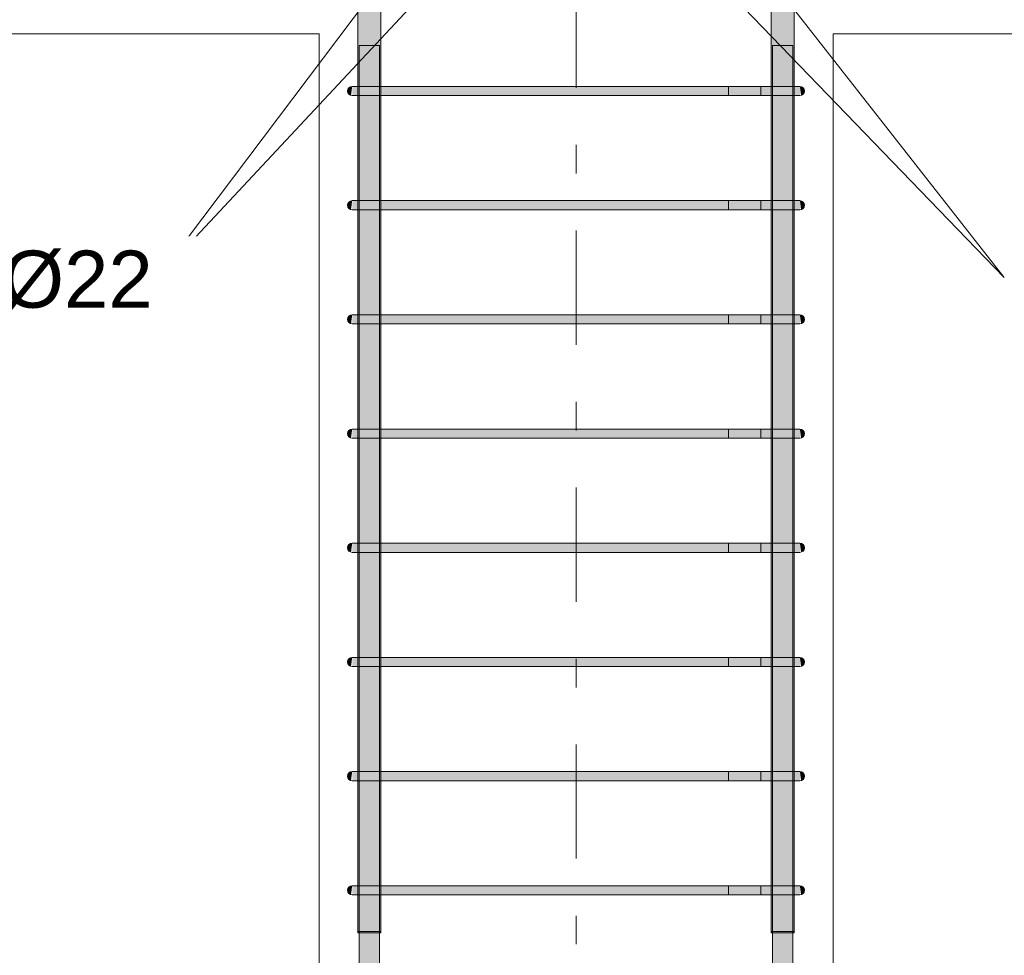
# Model space of a CAD drawing. Header units: millimetres. Extents: x -25607 to 9385, y 1894 to 10168.
# Tile 63 of 181: x -8862 to -8000, y 7863 to 8682. Entities that reach past the tile are written whole.
import ezdxf

# ---------------------------------------------------------------- set-up
doc = ezdxf.new("R2010")
doc.units = ezdxf.units.MM
doc.linetypes.add('Čára osnovy', pattern=[225, 100, -50, 25, -50])
for name, color, linetype, lineweight in [('S-BEAM', 12, 'Continuous', 9), ('S-COLS', 52, 'Continuous', 9), ('S-GRID', 1, 'Continuous', 5), ('S-RBAR', 171, 'Continuous', 5), ('S-RBAR-IDEN', 171, 'Continuous', 5)]:
    doc.layers.add(name, color=color, linetype=linetype, lineweight=lineweight)
doc.styles.add('Arial', font='arial.ttf', dxfattribs={"height": 50})

msp = doc.modelspace()

# ---------------------------------------------------------------- hatches: boundary and pattern name
at = {"layer": 'S-RBAR'}
h = msp.add_hatch(color=7, dxfattribs=at)
h.paths.add_polyline_path([(-8545.95, 7883.8), (-8545.95, 7916), (-8546.95, 7916), (-8546.95, 7883.8)])
h.paths.add_polyline_path([(-8565.95, 7883.8), (-8564.95, 7883.8), (-8565.14, 7916), (-8565.95, 7916), (-8565.95, 7884.87)])
h.paths.add_polyline_path([(-8565.95, 7924), (-8564.95, 7924), (-8565.14, 8016), (-8565.95, 8016), (-8565.95, 7946.05)])
h.paths.add_polyline_path([(-8545.95, 7924), (-8545.95, 8016), (-8546.95, 8016), (-8546.95, 7924)])
h.paths.add_polyline_path([(-8565.95, 8024), (-8564.95, 8024), (-8565.14, 8116), (-8565.95, 8116), (-8565.95, 8068.42)])
h.paths.add_polyline_path([(-8545.95, 8024), (-8545.95, 8116), (-8546.95, 8116), (-8546.95, 8024)])
h.paths.add_polyline_path([(-8565.95, 8124), (-8564.95, 8124), (-8565.14, 8216), (-8565.95, 8216), (-8565.95, 8129.6)])
h.paths.add_polyline_path([(-8546.95, 8124), (-8545.95, 8124), (-8545.95, 8216), (-8546.95, 8216), (-8546.95, 8129.6)])
h.paths.add_polyline_path([(-8565.95, 8224), (-8564.95, 8224), (-8565.14, 8316), (-8565.95, 8316), (-8565.95, 8251.97)])
h.paths.add_polyline_path([(-8545.95, 8224), (-8545.95, 8316), (-8546.95, 8316), (-8546.95, 8224)])
h.paths.add_polyline_path([(-8546.95, 8324), (-8545.95, 8324), (-8545.95, 8416), (-8546.95, 8416), (-8546.95, 8374.34)])
h.paths.add_polyline_path([(-8565.95, 8324), (-8564.95, 8324), (-8565.14, 8416), (-8565.95, 8416), (-8565.95, 8374.34)])
h.paths.add_polyline_path([(-8546.95, 8424), (-8545.95, 8424), (-8545.95, 8516), (-8546.95, 8516), (-8546.95, 8435.52)])
h.paths.add_polyline_path([(-8565.14, 8424), (-8564.95, 8424), (-8565.14, 8516), (-8565.95, 8516), (-8565.95, 8424)])
h.paths.add_polyline_path([(-8565.95, 8524), (-8564.95, 8524), (-8565.14, 8616), (-8565.95, 8616), (-8565.95, 8557.89)])
h.paths.add_polyline_path([(-8546.95, 8524), (-8545.95, 8524), (-8545.95, 8616), (-8546.95, 8616), (-8546.95, 8557.89)])
h.paths.add_polyline_path([(-8565.14, 8624), (-8564.95, 8624), (-8564.95, 8660), (-8546.95, 8660), (-8546.95, 8624), (-8545.95, 8624), (-8545.99, 8695.17), (-8547.28, 8695), (-8548.57, 8695.17), (-8549.78, 8695.67), (-8550.82, 8696.46), (-8551.61, 8697.5), (-8552.11, 8698.71), (-8552.28, 8701.67), (-8552.28, 8707.64), (-8565.95, 8707.64), (-8565.95, 8624)])
h.paths.add_polyline_path([(-8545.95, 8699.17), (-8545.95, 8700), (-8552.28, 8700), (-8547.28, 8699.34)])
h.paths.add_polyline_path([(-8552.28, 8729.64), (-8552.28, 8783.8), (-8565.95, 8783.8), (-8565.95, 8729.64)])
h = msp.add_hatch(color=7, dxfattribs=at)
h.paths.add_polyline_path([(-8204.05, 7883.8), (-8203.05, 7883.8), (-8203.05, 7916), (-8204.05, 7916), (-8204.05, 7884.87)])
h.paths.add_polyline_path([(-8184.05, 7883.8), (-8184.05, 7916), (-8185.05, 7916), (-8185.05, 7883.8), (-8184.72, 7883.8)])
h.paths.add_polyline_path([(-8203.05, 7924), (-8203.05, 8016), (-8204.05, 8016), (-8204.05, 7924)])
h.paths.add_polyline_path([(-8184.05, 7924), (-8184.05, 8016), (-8185.05, 8016), (-8184.86, 7924), (-8184.72, 7924)])
h.paths.add_polyline_path([(-8184.05, 8024), (-8184.05, 8116), (-8185.05, 8116), (-8184.86, 8024), (-8184.72, 8024)])
h.paths.add_polyline_path([(-8204.05, 8024), (-8203.05, 8024), (-8203.05, 8116), (-8204.05, 8116), (-8204.05, 8068.42)])
h.paths.add_polyline_path([(-8203.05, 8124), (-8203.05, 8216), (-8204.05, 8216), (-8204.05, 8124)])
h.paths.add_polyline_path([(-8184.05, 8124), (-8184.05, 8216), (-8185.05, 8216), (-8184.86, 8124), (-8184.72, 8124)])
h.paths.add_polyline_path([(-8203.05, 8224), (-8203.05, 8316), (-8204.05, 8316), (-8204.05, 8224)])
h.paths.add_polyline_path([(-8184.86, 8224), (-8184.05, 8224), (-8184.05, 8316), (-8185.05, 8316), (-8185.05, 8224)])
h.paths.add_polyline_path([(-8184.72, 8324), (-8184.05, 8324), (-8184.05, 8416), (-8185.05, 8416), (-8184.86, 8324)])
h.paths.add_polyline_path([(-8204.05, 8324), (-8203.05, 8324), (-8203.05, 8416), (-8204.05, 8416), (-8204.05, 8374.34)])
h.paths.add_polyline_path([(-8184.05, 8424), (-8184.05, 8516), (-8185.05, 8516), (-8184.86, 8424), (-8184.72, 8424)])
h.paths.add_polyline_path([(-8203.05, 8424), (-8203.05, 8516), (-8204.05, 8516), (-8204.05, 8424)])
h.paths.add_polyline_path([(-8184.05, 8524), (-8184.05, 8616), (-8185.05, 8616), (-8184.86, 8524), (-8184.72, 8524)])
h.paths.add_polyline_path([(-8204.05, 8524), (-8203.05, 8524), (-8203.05, 8616), (-8204.05, 8616), (-8204.05, 8557.89)])
h.paths.add_polyline_path([(-8184.05, 8624), (-8184.05, 8707.64), (-8197.44, 8707.64), (-8197.61, 8700), (-8204.05, 8700), (-8204.05, 8699.55), (-8197.61, 8698.71), (-8198.11, 8697.5), (-8198.91, 8696.46), (-8199.94, 8695.67), (-8201.15, 8695.17), (-8202.44, 8695), (-8204.05, 8695), (-8204.05, 8624), (-8203.05, 8624), (-8203.05, 8660), (-8185.05, 8660), (-8184.86, 8624), (-8184.72, 8624)])
h.paths.add_polyline_path([(-8184.05, 8729.64), (-8184.05, 8783.8), (-8197.44, 8783.8), (-8197.44, 8729.64), (-8184.72, 8729.64)])
h = msp.add_hatch(color=7, dxfattribs=at)
h.paths.add_polyline_path([(-8555.15, 5870), (-8546.95, 5870), (-8546.95, 5916), (-8564.95, 5916), (-8564.95, 5870), (-8558.65, 5870)])
h.paths.add_polyline_path([(-8558.65, 5924), (-8546.95, 5924), (-8546.95, 6016), (-8564.95, 6016), (-8564.95, 5924), (-8561.9, 5924)])
h.paths.add_polyline_path([(-8564.95, 6024), (-8546.95, 6024), (-8546.95, 6116), (-8564.95, 6116), (-8564.95, 6049.36)])
h.paths.add_polyline_path([(-8558.65, 6124), (-8546.95, 6124), (-8546.95, 6216), (-8564.95, 6216), (-8564.95, 6124), (-8561.9, 6124)])
h.paths.add_polyline_path([(-8564.95, 6224), (-8546.95, 6224), (-8546.95, 6316), (-8564.95, 6316), (-8564.95, 6232.91)])
h.paths.add_polyline_path([(-8564.95, 6324), (-8546.95, 6324), (-8546.95, 6416), (-8564.95, 6416), (-8564.95, 6355.28)])
h.paths.add_polyline_path([(-8546.95, 6424), (-8546.95, 6516), (-8564.95, 6516), (-8564.95, 6424), (-8551, 6424)])
h.paths.add_polyline_path([(-8564.95, 6524), (-8546.95, 6524), (-8546.95, 6616), (-8564.95, 6616), (-8564.95, 6538.83)])
h.paths.add_polyline_path([(-8564.95, 6624), (-8546.95, 6624), (-8546.95, 6716), (-8564.95, 6716), (-8564.95, 6661.2)])
h.paths.add_polyline_path([(-8546.95, 6724), (-8546.95, 6816), (-8564.95, 6816), (-8564.95, 6724), (-8551, 6724)])
h.paths.add_polyline_path([(-8564.95, 6824), (-8546.95, 6824), (-8546.95, 6916), (-8564.95, 6916), (-8564.95, 6844.75)])
h.paths.add_polyline_path([(-8564.95, 6924), (-8546.95, 6924), (-8546.95, 7016), (-8564.95, 7016), (-8564.95, 6967.11)])
h.paths.add_polyline_path([(-8564.95, 7024), (-8546.95, 7024), (-8546.95, 7116), (-8564.95, 7116), (-8564.95, 7028.3)])
h.paths.add_polyline_path([(-8564.95, 7124), (-8546.95, 7124), (-8546.95, 7216), (-8564.95, 7216), (-8564.95, 7150.67)])
h.paths.add_polyline_path([(-8555.15, 7224), (-8546.95, 7224), (-8546.95, 7316), (-8564.95, 7316), (-8564.95, 7224), (-8558.65, 7224)])
h.paths.add_polyline_path([(-8564.95, 7324), (-8546.95, 7324), (-8546.95, 7416), (-8564.95, 7416), (-8564.95, 7334.22)])
h.paths.add_polyline_path([(-8564.95, 7424), (-8546.95, 7424), (-8546.95, 7516), (-8564.95, 7516), (-8564.95, 7456.58)])
h.paths.add_polyline_path([(-8551, 7524), (-8546.95, 7524), (-8546.95, 7616), (-8564.95, 7616), (-8564.95, 7524), (-8554.83, 7524)])
h.paths.add_polyline_path([(-8564.95, 7624), (-8546.95, 7624), (-8546.95, 7716), (-8564.95, 7716), (-8564.95, 7640.13)])
h.paths.add_polyline_path([(-8564.95, 7724), (-8546.95, 7724), (-8546.95, 7816), (-8564.95, 7816), (-8564.95, 7762.5)])
h.paths.add_polyline_path([(-8546.95, 7824), (-8546.95, 7916), (-8564.95, 7916), (-8564.95, 7824), (-8551, 7824)])
h.paths.add_polyline_path([(-8564.95, 7924), (-8546.95, 7924), (-8546.95, 8016), (-8564.95, 8016), (-8564.95, 7946.05)])
h.paths.add_polyline_path([(-8564.95, 8024), (-8546.95, 8024), (-8546.95, 8116), (-8564.95, 8116), (-8564.95, 8068.42)])
h.paths.add_polyline_path([(-8564.95, 8124), (-8546.95, 8124), (-8546.95, 8216), (-8564.95, 8216), (-8564.95, 8129.6)])
h.paths.add_polyline_path([(-8564.95, 8224), (-8546.95, 8224), (-8546.95, 8316), (-8564.95, 8316), (-8564.95, 8251.97)])
h.paths.add_polyline_path([(-8564.95, 8324), (-8546.95, 8324), (-8546.95, 8416), (-8564.95, 8416), (-8564.95, 8374.34)])
h.paths.add_polyline_path([(-8564.95, 8424), (-8546.95, 8424), (-8546.95, 8516), (-8564.95, 8516), (-8564.95, 8435.52)])
h.paths.add_polyline_path([(-8564.95, 8524), (-8546.95, 8524), (-8546.95, 8616), (-8564.95, 8616), (-8564.95, 8557.89)])
h.paths.add_polyline_path([(-8546.95, 8624), (-8546.95, 8660), (-8564.95, 8660), (-8564.95, 8624), (-8551, 8624)])
h = msp.add_hatch(color=7, dxfattribs=at)
h.paths.add_polyline_path([(-8191.35, 5870), (-8185.05, 5870), (-8185.05, 5916), (-8203.05, 5916), (-8203.05, 5870), (-8195.17, 5870)])
h.paths.add_polyline_path([(-8203.05, 5924), (-8185.05, 5924), (-8185.05, 6016), (-8203.05, 6016), (-8203.05, 5926.99)])
h.paths.add_polyline_path([(-8188.1, 6024), (-8185.05, 6024), (-8185.05, 6116), (-8203.05, 6116), (-8203.05, 6024), (-8191.35, 6024)])
h.paths.add_polyline_path([(-8185.05, 6124), (-8185.05, 6216), (-8203.05, 6216), (-8203.05, 6124), (-8188.1, 6124)])
h.paths.add_polyline_path([(-8191.35, 6224), (-8185.05, 6224), (-8185.05, 6316), (-8203.05, 6316), (-8203.05, 6224), (-8195.17, 6224)])
h.paths.add_polyline_path([(-8188.1, 6324), (-8185.05, 6324), (-8185.05, 6416), (-8203.05, 6416), (-8203.05, 6324), (-8191.35, 6324)])
h.paths.add_polyline_path([(-8199, 6424), (-8185.05, 6424), (-8185.05, 6516), (-8203.05, 6516), (-8203.05, 6424)])
h.paths.add_polyline_path([(-8188.1, 6524), (-8185.05, 6524), (-8185.05, 6616), (-8203.05, 6616), (-8203.05, 6524), (-8191.35, 6524)])
h.paths.add_polyline_path([(-8188.1, 6624), (-8185.05, 6624), (-8185.05, 6716), (-8203.05, 6716), (-8203.05, 6624), (-8191.35, 6624)])
h.paths.add_polyline_path([(-8203.05, 6724), (-8185.05, 6724), (-8185.05, 6816), (-8203.05, 6816), (-8203.05, 6783.56)])
h.paths.add_polyline_path([(-8188.1, 6824), (-8185.05, 6824), (-8185.05, 6916), (-8203.05, 6916), (-8203.05, 6824), (-8191.35, 6824)])
h.paths.add_polyline_path([(-8188.1, 6924), (-8185.05, 6924), (-8185.05, 7016), (-8203.05, 7016), (-8203.05, 6924), (-8191.35, 6924)])
h.paths.add_polyline_path([(-8188.1, 7024), (-8185.05, 7024), (-8185.05, 7116), (-8203.05, 7116), (-8203.05, 7024), (-8191.35, 7024)])
h.paths.add_polyline_path([(-8188.1, 7124), (-8185.05, 7124), (-8185.05, 7216), (-8203.05, 7216), (-8203.05, 7124), (-8191.35, 7124)])
h.paths.add_polyline_path([(-8203.05, 7224), (-8185.05, 7224), (-8185.05, 7316), (-8203.05, 7316), (-8203.05, 7273.03)])
h.paths.add_polyline_path([(-8191.35, 7324), (-8185.05, 7324), (-8185.05, 7416), (-8203.05, 7416), (-8203.05, 7324), (-8195.17, 7324)])
h.paths.add_polyline_path([(-8188.1, 7424), (-8185.05, 7424), (-8185.05, 7516), (-8203.05, 7516), (-8203.05, 7424), (-8191.35, 7424)])
h.paths.add_polyline_path([(-8203.05, 7524), (-8185.05, 7524), (-8185.05, 7616), (-8203.05, 7616), (-8203.05, 7578.95)])
h.paths.add_polyline_path([(-8188.1, 7624), (-8185.05, 7624), (-8185.05, 7716), (-8203.05, 7716), (-8203.05, 7624), (-8191.35, 7624)])
h.paths.add_polyline_path([(-8188.1, 7724), (-8185.05, 7724), (-8185.05, 7816), (-8203.05, 7816), (-8203.05, 7724), (-8191.35, 7724)])
h.paths.add_polyline_path([(-8203.05, 7824), (-8185.05, 7824), (-8185.05, 7916), (-8203.05, 7916), (-8203.05, 7884.87)])
h.paths.add_polyline_path([(-8188.1, 7924), (-8185.05, 7924), (-8185.05, 8016), (-8203.05, 8016), (-8203.05, 7924), (-8191.35, 7924)])
h.paths.add_polyline_path([(-8188.1, 8024), (-8185.05, 8024), (-8185.05, 8116), (-8203.05, 8116), (-8203.05, 8024), (-8191.35, 8024)])
h.paths.add_polyline_path([(-8188.1, 8124), (-8185.05, 8124), (-8185.05, 8216), (-8203.05, 8216), (-8203.05, 8124), (-8191.35, 8124)])
h.paths.add_polyline_path([(-8188.1, 8224), (-8185.05, 8224), (-8185.05, 8316), (-8203.05, 8316), (-8203.05, 8224), (-8191.35, 8224)])
h.paths.add_polyline_path([(-8188.1, 8324), (-8185.05, 8324), (-8185.05, 8416), (-8203.05, 8416), (-8203.05, 8324), (-8191.35, 8324)])
h.paths.add_polyline_path([(-8188.1, 8424), (-8185.05, 8424), (-8185.05, 8516), (-8203.05, 8516), (-8203.05, 8424), (-8191.35, 8424)])
h.paths.add_polyline_path([(-8188.1, 8524), (-8185.05, 8524), (-8185.05, 8616), (-8203.05, 8616), (-8203.05, 8524), (-8191.35, 8524)])
h.paths.add_polyline_path([(-8188.1, 8624), (-8185.05, 8624), (-8185.05, 8660), (-8203.05, 8660), (-8203.05, 8624), (-8191.35, 8624)])
for points in [[(-8572.04, 8616.14), (-8571, 8624), (-8573, 8623.46), (-8574.46, 8622), (-8575, 8620), (-8574.46, 8618), (-8573, 8616.54)], [(-8554.83, 8616), (-8551, 8616), (-8551, 8624), (-8571, 8624), (-8571, 8616), (-8555.15, 8616)], [(-8551, 8616), (-8199, 8616), (-8199, 8624), (-8551, 8624), (-8551, 8619.07)], [(-8199, 8616), (-8179, 8616.14), (-8179, 8624), (-8199, 8624), (-8199, 8619.07)], [(-8177.96, 8616.14), (-8177, 8616.54), (-8175.54, 8618), (-8175, 8620), (-8175.54, 8622), (-8177, 8623.46), (-8179, 8624), (-8178.34, 8618.96)], [(-8572.04, 8516.14), (-8571, 8524), (-8573, 8523.46), (-8574.46, 8522), (-8575, 8520), (-8574.46, 8518), (-8573, 8516.54)], [(-8561.9, 8516), (-8551, 8516), (-8551, 8524), (-8571, 8524), (-8571, 8516), (-8565.14, 8516)], [(-8454.78, 8516), (-8199, 8516), (-8199, 8524), (-8551, 8524), (-8551, 8516), (-8531.94, 8516)], [(-8182.69, 8516), (-8179, 8516.14), (-8179, 8524), (-8199, 8524), (-8199, 8516), (-8184.72, 8516)], [(-8177.96, 8516.14), (-8177, 8516.54), (-8175.54, 8518), (-8175, 8520), (-8175.54, 8522), (-8177, 8523.46), (-8179, 8524), (-8178.34, 8518.96)], [(-8572.04, 8416.14), (-8571, 8424), (-8573, 8423.46), (-8574.46, 8422), (-8575, 8420), (-8574.46, 8418), (-8573, 8416.54)], [(-8561.9, 8416), (-8551, 8416), (-8551, 8424), (-8571, 8424), (-8571, 8416), (-8565.14, 8416)], [(-8454.78, 8416), (-8199, 8416), (-8199, 8424), (-8551, 8424), (-8551, 8416), (-8531.94, 8416)], [(-8182.69, 8416), (-8179, 8416.14), (-8179, 8424), (-8199, 8424), (-8199, 8416), (-8184.72, 8416)], [(-8177.96, 8416.14), (-8177, 8416.54), (-8175.54, 8418), (-8175, 8420), (-8175.54, 8422), (-8177, 8423.46), (-8179, 8424), (-8178.34, 8418.96)], [(-8572.04, 8316.14), (-8571, 8324), (-8573, 8323.46), (-8574.46, 8322), (-8575, 8320), (-8574.46, 8318), (-8573, 8316.54)], [(-8561.9, 8316), (-8551, 8316), (-8551, 8324), (-8571, 8324), (-8571, 8316), (-8565.14, 8316)], [(-8454.78, 8316), (-8199, 8316), (-8199, 8324), (-8551, 8324), (-8551, 8316), (-8531.94, 8316)], [(-8182.69, 8316), (-8179, 8316.14), (-8179, 8324), (-8199, 8324), (-8199, 8316), (-8184.72, 8316)], [(-8177.96, 8316.14), (-8177, 8316.54), (-8175.54, 8318), (-8175, 8320), (-8175.54, 8322), (-8177, 8323.46), (-8179, 8324), (-8178.34, 8318.96)], [(-8572.04, 8216.14), (-8571, 8224), (-8573, 8223.46), (-8574.46, 8222), (-8575, 8220), (-8574.46, 8218), (-8573, 8216.54)], [(-8561.9, 8216), (-8551, 8216), (-8551, 8224), (-8571, 8224), (-8571, 8216), (-8565.14, 8216)], [(-8454.78, 8216), (-8199, 8216), (-8199, 8224), (-8551, 8224), (-8551, 8216), (-8531.94, 8216)], [(-8182.69, 8216), (-8179, 8216.14), (-8179, 8224), (-8199, 8224), (-8199, 8216), (-8184.72, 8216)], [(-8177.96, 8216.14), (-8177, 8216.54), (-8175.54, 8218), (-8175, 8220), (-8175.54, 8222), (-8177, 8223.46), (-8179, 8224), (-8178.34, 8218.96)], [(-8572.04, 8116.14), (-8571, 8124), (-8573, 8123.46), (-8574.46, 8122), (-8575, 8120), (-8574.46, 8118), (-8573, 8116.54)], [(-8561.9, 8116), (-8551, 8116), (-8551, 8124), (-8571, 8124), (-8571, 8116), (-8565.14, 8116)], [(-8454.78, 8116), (-8199, 8116), (-8199, 8124), (-8551, 8124), (-8551, 8116), (-8531.94, 8116)], [(-8180.52, 8116), (-8179, 8116.14), (-8179, 8124), (-8199, 8124), (-8199, 8116), (-8182.69, 8116)], [(-8177.96, 8116.14), (-8177, 8116.54), (-8175.54, 8118), (-8175, 8120), (-8175.54, 8122), (-8177, 8123.46), (-8179, 8124), (-8178.34, 8118.96)], [(-8572.04, 8016.14), (-8571, 8024), (-8573, 8023.46), (-8574.46, 8022), (-8575, 8020), (-8574.46, 8018), (-8573, 8016.54)], [(-8561.9, 8016), (-8551, 8016), (-8551, 8024), (-8571, 8024), (-8571, 8016), (-8565.14, 8016)], [(-8454.78, 8016), (-8199, 8016), (-8199, 8024), (-8551, 8024), (-8551, 8016), (-8531.94, 8016)], [(-8182.69, 8016), (-8179, 8016.14), (-8179, 8024), (-8199, 8024), (-8199, 8016), (-8184.72, 8016)], [(-8177.96, 8016.14), (-8177, 8016.54), (-8175.54, 8018), (-8175, 8020), (-8175.54, 8022), (-8177, 8023.46), (-8179, 8024), (-8178.34, 8018.96)], [(-8572.04, 7916.14), (-8571, 7924), (-8573, 7923.46), (-8574.46, 7922), (-8575, 7920), (-8574.46, 7918), (-8573, 7916.54)], [(-8561.9, 7916), (-8551, 7916), (-8551, 7924), (-8571, 7924), (-8571, 7916), (-8565.14, 7916)], [(-8454.78, 7916), (-8199, 7916), (-8199, 7924), (-8551, 7924), (-8551, 7916), (-8531.94, 7916)], [(-8180.52, 7916), (-8179, 7916.14), (-8179, 7924), (-8199, 7924), (-8199, 7916), (-8182.69, 7916)], [(-8177.96, 7916.14), (-8177, 7916.54), (-8175.54, 7918), (-8175, 7920), (-8175.54, 7922), (-8177, 7923.46), (-8179, 7924), (-8178.34, 7918.96)]]:
    msp.add_hatch(color=7, dxfattribs=at).paths.add_polyline_path(points)
h = msp.add_hatch(color=7, dxfattribs=at)
h.paths.add_polyline_path([(-8564.95, 7882.8), (-8564.95, 7883.8), (-8565.95, 7883.8), (-8565.95, 7882.8)])
h.paths.add_polyline_path([(-8545.95, 7882.8), (-8545.95, 7883.8), (-8546.95, 7883.8), (-8546.95, 7882.8)])
h = msp.add_hatch(color=7, dxfattribs=at)
h.paths.add_polyline_path([(-8203.05, 7882.8), (-8203.05, 7883.8), (-8204.05, 7883.8), (-8204.05, 7882.8)])
h.paths.add_polyline_path([(-8184.05, 7882.8), (-8184.05, 7883.8), (-8185.05, 7883.8), (-8185.05, 7882.8), (-8184.72, 7882.8)])

# ---------------------------------------------------------------- linework, layer by layer
at = {"layer": 'S-BEAM'}
for p, q in [((-12940, 8670), (-8600, 8670)), ((-8600, 8670), (-12940, 8670)), ((-8150, 8670), (-5900, 8670)), ((-5900, 8670), (-8150, 8670))]:
    msp.add_line(p, q, dxfattribs=at)
at = {"layer": 'S-COLS'}
for p, q in [((-8600, 8670), (-8600, 6370)), ((-8600, 6370), (-8600, 8670)), ((-8150, 8670), (-8150, 6370)), ((-8150, 8670), (-8150, 6370))]:
    msp.add_line(p, q, dxfattribs=at)
at = {"layer": 'S-GRID', "linetype": 'Čára osnovy', "lineweight": 9}
msp.add_line((-8375, 4797.76), (-8375, 9992.7), dxfattribs=at)
at = {"layer": 'S-RBAR'}
for p, q in [((-8565.95, 7882.8), (-8565.95, 8783.8)), ((-8565.95, 7883.8), (-8565.95, 8783.8)), ((-8545.95, 7882.8), (-8545.95, 8783.8)), ((-8545.95, 7883.8), (-8545.95, 8783.8)), ((-8204.05, 7882.8), (-8204.05, 8783.8)), ((-8204.05, 7883.8), (-8204.05, 8783.8)), ((-8184.05, 7882.8), (-8184.05, 8783.8)), ((-8184.05, 7883.8), (-8184.05, 8783.8)), ((-8546.95, 8660), (-8564.95, 8660)), ((-8564.95, 5870), (-8564.95, 8660)), ((-8546.95, 8660), (-8564.95, 8660)), ((-8564.95, 5870), (-8564.95, 8660)), ((-8546.95, 5870), (-8546.95, 8660)), ((-8546.95, 5870), (-8546.95, 8660)), ((-8185.05, 8660), (-8203.05, 8660)), ((-8203.05, 5870), (-8203.05, 8660)), ((-8185.05, 8660), (-8203.05, 8660)), ((-8203.05, 5870), (-8203.05, 8660)), ((-8185.05, 5870), (-8185.05, 8660)), ((-8185.05, 5870), (-8185.05, 8660)), ((-8551, 8624), (-8571, 8624)), ((-8551, 8624), (-8571, 8624)), ((-8199, 8624), (-8551, 8624)), ((-8551, 8624), (-8199, 8624)), ((-8213.14, 8624), (-8241.43, 8624)), ((-8241.43, 8624), (-8241.43, 8616)), ((-8213.14, 8624), (-8184.86, 8624)), ((-8213.14, 8616), (-8213.14, 8624)), ((-8179, 8624), (-8213.14, 8624)), ((-8179, 8624), (-8199, 8624)), ((-8179, 8624), (-8199, 8624)), ((-8179, 8624), (-8184.86, 8624)), ((-8551, 8616), (-8571, 8616)), ((-8551, 8616), (-8571, 8616)), ((-8199, 8616), (-8551, 8616)), ((-8551, 8616), (-8199, 8616)), ((-8213.14, 8616), (-8241.43, 8616)), ((-8213.14, 8616), (-8184.86, 8616)), ((-8179, 8616), (-8213.14, 8616)), ((-8184.86, 8616), (-8199, 8616)), ((-8179, 8616), (-8199, 8616)), ((-8179.68, 8616), (-8184.86, 8616)), ((-8179.68, 8616), (-8184.86, 8616)), ((-8551, 8524), (-8571, 8524)), ((-8551, 8524), (-8571, 8524)), ((-8199, 8524), (-8551, 8524)), ((-8551, 8524), (-8199, 8524)), ((-8213.14, 8524), (-8241.43, 8524)), ((-8241.43, 8524), (-8241.43, 8516)), ((-8213.14, 8524), (-8184.86, 8524)), ((-8213.14, 8516), (-8213.14, 8524)), ((-8179, 8524), (-8213.14, 8524)), ((-8179, 8524), (-8199, 8524)), ((-8179, 8524), (-8199, 8524)), ((-8179, 8524), (-8184.86, 8524)), ((-8551, 8516), (-8571, 8516)), ((-8551, 8516), (-8571, 8516)), ((-8199, 8516), (-8551, 8516)), ((-8551, 8516), (-8199, 8516)), ((-8213.14, 8516), (-8241.43, 8516)), ((-8213.14, 8516), (-8184.86, 8516)), ((-8179, 8516), (-8213.14, 8516)), ((-8184.86, 8516), (-8199, 8516)), ((-8179, 8516), (-8199, 8516)), ((-8179.68, 8516), (-8184.86, 8516)), ((-8179.68, 8516), (-8184.86, 8516)), ((-8551, 8424), (-8571, 8424)), ((-8551, 8424), (-8571, 8424)), ((-8199, 8424), (-8551, 8424)), ((-8551, 8424), (-8199, 8424)), ((-8213.14, 8424), (-8241.43, 8424)), ((-8241.43, 8424), (-8241.43, 8416)), ((-8213.14, 8424), (-8184.86, 8424)), ((-8213.14, 8416), (-8213.14, 8424)), ((-8179, 8424), (-8213.14, 8424)), ((-8179, 8424), (-8199, 8424)), ((-8179, 8424), (-8199, 8424)), ((-8179, 8424), (-8184.86, 8424)), ((-8551, 8416), (-8571, 8416)), ((-8551, 8416), (-8571, 8416)), ((-8199, 8416), (-8551, 8416)), ((-8551, 8416), (-8199, 8416)), ((-8213.14, 8416), (-8241.43, 8416)), ((-8213.14, 8416), (-8184.86, 8416)), ((-8179, 8416), (-8213.14, 8416)), ((-8184.86, 8416), (-8199, 8416)), ((-8179, 8416), (-8199, 8416)), ((-8179.68, 8416), (-8184.86, 8416)), ((-8179.68, 8416), (-8184.86, 8416)), ((-8551, 8324), (-8571, 8324)), ((-8551, 8324), (-8571, 8324)), ((-8199, 8324), (-8551, 8324)), ((-8551, 8324), (-8199, 8324)), ((-8213.14, 8324), (-8241.43, 8324)), ((-8241.43, 8324), (-8241.43, 8316)), ((-8213.14, 8324), (-8184.86, 8324)), ((-8213.14, 8316), (-8213.14, 8324)), ((-8179, 8324), (-8213.14, 8324)), ((-8179, 8324), (-8199, 8324)), ((-8179, 8324), (-8199, 8324)), ((-8179, 8324), (-8184.86, 8324)), ((-8551, 8316), (-8571, 8316)), ((-8551, 8316), (-8571, 8316)), ((-8199, 8316), (-8551, 8316)), ((-8551, 8316), (-8199, 8316)), ((-8213.14, 8316), (-8241.43, 8316)), ((-8213.14, 8316), (-8184.86, 8316)), ((-8179, 8316), (-8213.14, 8316)), ((-8184.86, 8316), (-8199, 8316)), ((-8179, 8316), (-8199, 8316)), ((-8179.68, 8316), (-8184.86, 8316)), ((-8179.68, 8316), (-8184.86, 8316)), ((-8551, 8224), (-8571, 8224)), ((-8551, 8224), (-8571, 8224)), ((-8199, 8224), (-8551, 8224)), ((-8551, 8224), (-8199, 8224)), ((-8213.14, 8224), (-8241.43, 8224)), ((-8241.43, 8224), (-8241.43, 8216)), ((-8213.14, 8224), (-8184.86, 8224)), ((-8213.14, 8216), (-8213.14, 8224)), ((-8179, 8224), (-8213.14, 8224)), ((-8179, 8224), (-8199, 8224)), ((-8179, 8224), (-8199, 8224)), ((-8179, 8224), (-8184.86, 8224)), ((-8551, 8216), (-8571, 8216)), ((-8551, 8216), (-8571, 8216)), ((-8199, 8216), (-8551, 8216)), ((-8551, 8216), (-8199, 8216)), ((-8213.14, 8216), (-8241.43, 8216)), ((-8213.14, 8216), (-8184.86, 8216)), ((-8179, 8216), (-8213.14, 8216)), ((-8184.86, 8216), (-8199, 8216)), ((-8179, 8216), (-8199, 8216)), ((-8179.68, 8216), (-8184.86, 8216)), ((-8179.68, 8216), (-8184.86, 8216)), ((-8551, 8124), (-8571, 8124)), ((-8551, 8124), (-8571, 8124)), ((-8199, 8124), (-8551, 8124)), ((-8551, 8124), (-8199, 8124)), ((-8213.14, 8124), (-8241.43, 8124)), ((-8241.43, 8124), (-8241.43, 8116)), ((-8213.14, 8124), (-8184.86, 8124)), ((-8213.14, 8116), (-8213.14, 8124)), ((-8179, 8124), (-8213.14, 8124)), ((-8179, 8124), (-8199, 8124)), ((-8179, 8124), (-8199, 8124)), ((-8179, 8124), (-8184.86, 8124)), ((-8551, 8116), (-8571, 8116)), ((-8551, 8116), (-8571, 8116)), ((-8199, 8116), (-8551, 8116)), ((-8551, 8116), (-8199, 8116)), ((-8213.14, 8116), (-8241.43, 8116)), ((-8213.14, 8116), (-8184.86, 8116)), ((-8179, 8116), (-8213.14, 8116)), ((-8184.86, 8116), (-8199, 8116)), ((-8179, 8116), (-8199, 8116)), ((-8179.68, 8116), (-8184.86, 8116)), ((-8179.68, 8116), (-8184.86, 8116)), ((-8551, 8024), (-8571, 8024)), ((-8551, 8024), (-8571, 8024)), ((-8199, 8024), (-8551, 8024)), ((-8551, 8024), (-8199, 8024)), ((-8213.14, 8024), (-8241.43, 8024)), ((-8241.43, 8024), (-8241.43, 8016)), ((-8213.14, 8024), (-8184.86, 8024)), ((-8213.14, 8016), (-8213.14, 8024)), ((-8179, 8024), (-8213.14, 8024)), ((-8179, 8024), (-8199, 8024)), ((-8179, 8024), (-8199, 8024)), ((-8179, 8024), (-8184.86, 8024)), ((-8551, 8016), (-8571, 8016)), ((-8551, 8016), (-8571, 8016)), ((-8199, 8016), (-8551, 8016)), ((-8551, 8016), (-8199, 8016)), ((-8213.14, 8016), (-8241.43, 8016)), ((-8213.14, 8016), (-8184.86, 8016)), ((-8179, 8016), (-8213.14, 8016)), ((-8184.86, 8016), (-8199, 8016)), ((-8179, 8016), (-8199, 8016)), ((-8179.68, 8016), (-8184.86, 8016)), ((-8179.68, 8016), (-8184.86, 8016)), ((-8551, 7924), (-8571, 7924)), ((-8551, 7924), (-8571, 7924)), ((-8199, 7924), (-8551, 7924)), ((-8551, 7924), (-8199, 7924)), ((-8213.14, 7924), (-8241.43, 7924)), ((-8241.43, 7924), (-8241.43, 7916)), ((-8213.14, 7924), (-8184.86, 7924)), ((-8213.14, 7916), (-8213.14, 7924)), ((-8179, 7924), (-8213.14, 7924)), ((-8179, 7924), (-8199, 7924)), ((-8179, 7924), (-8199, 7924)), ((-8179, 7924), (-8184.86, 7924)), ((-8551, 7916), (-8571, 7916)), ((-8551, 7916), (-8571, 7916)), ((-8199, 7916), (-8551, 7916)), ((-8551, 7916), (-8199, 7916)), ((-8213.14, 7916), (-8241.43, 7916)), ((-8213.14, 7916), (-8184.86, 7916)), ((-8179, 7916), (-8213.14, 7916)), ((-8184.86, 7916), (-8199, 7916)), ((-8179, 7916), (-8199, 7916)), ((-8179.68, 7916), (-8184.86, 7916)), ((-8179.68, 7916), (-8184.86, 7916)), ((-8545.95, 7883.8), (-8565.95, 7883.8)), ((-8545.95, 7882.8), (-8565.95, 7882.8)), ((-8184.05, 7883.8), (-8204.05, 7883.8)), ((-8184.05, 7882.8), (-8204.05, 7882.8))]:
    msp.add_line(p, q, dxfattribs=at)
for centre, start, end in [((-8571, 8620), 90, 270), ((-8571, 8620), 90, 270), ((-8179, 8620), 270, 90), ((-8179, 8620), 270, 90), ((-8179, 8620), 270, 90), ((-8571, 8520), 90, 270), ((-8571, 8520), 90, 270), ((-8179, 8520), 270, 90), ((-8179, 8520), 270, 90), ((-8179, 8520), 270, 90), ((-8571, 8420), 90, 270), ((-8571, 8420), 90, 270), ((-8179, 8420), 270, 90), ((-8179, 8420), 270, 90), ((-8179, 8420), 270, 90), ((-8571, 8320), 90, 270), ((-8571, 8320), 90, 270), ((-8179, 8320), 270, 90), ((-8179, 8320), 270, 90), ((-8179, 8320), 270, 90), ((-8571, 8220), 90, 270), ((-8571, 8220), 90, 270), ((-8179, 8220), 270, 90), ((-8179, 8220), 270, 90), ((-8179, 8220), 270, 90), ((-8571, 8120), 90, 270), ((-8571, 8120), 90, 270), ((-8179, 8120), 270, 90), ((-8179, 8120), 270, 90), ((-8179, 8120), 270, 90), ((-8571, 8020), 90, 270), ((-8571, 8020), 90, 270), ((-8179, 8020), 270, 90), ((-8179, 8020), 270, 90), ((-8179, 8020), 270, 90), ((-8571, 7920), 90, 270), ((-8571, 7920), 90, 270), ((-8179, 7920), 270, 90), ((-8179, 7920), 270, 90), ((-8179, 7920), 270, 90)]:
    msp.add_arc(centre, 4, start, end, dxfattribs=at)
at = {"layer": 'S-RBAR-IDEN'}
for p, q in [((-8476.27, 8740.45), (-8741.21, 8456.63)), ((-8527.44, 8740.45), (-8741.21, 8456.63)), ((-8273.73, 8740.45), (-8000.01, 8456.63)), ((-8222.56, 8740.45), (-8000.01, 8456.63))]:
    msp.add_line(p, q, dxfattribs=at)

# ---------------------------------------------------------------- texts
at = {"layer": 'S-RBAR-IDEN', "insert": (-8916.46, 8480.25), "char_height": 50, "width": 210.443, "attachment_point": 1, "style": 'Arial', "bg_fill": 3, "box_fill_scale": 1.25, "bg_fill_color": 256, "bg_fill_true_color": 13158600, "bg_fill_transparency": 0}
msp.add_mtext('2Ø22', dxfattribs=at)

doc.saveas('drawing.dxf')
